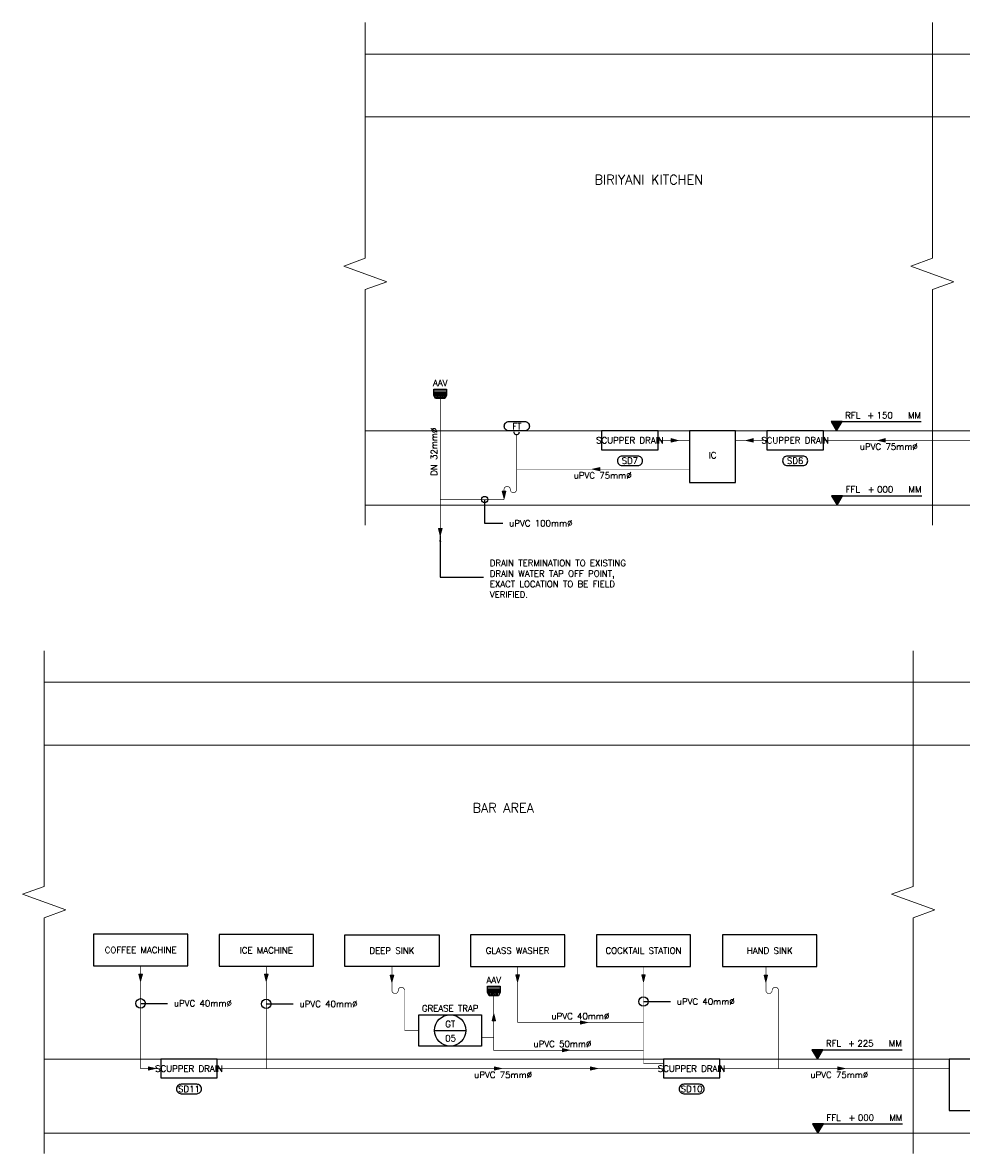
# Model space of a CAD drawing. Header units: millimetres. Extents: x -345 to 61579, y -14684 to 14471.
# Tile 25 of 27: x 37669 to 52612, y -13529 to 4471. Entities that reach past the tile are written whole.
import ezdxf
from ezdxf.enums import TextEntityAlignment as Align

# ---------------------------------------------------------------- set-up
doc = ezdxf.new("R2010")
doc.units = ezdxf.units.MM
doc.header["$MEASUREMENT"] = 0
doc.linetypes.add('CONTINOUS', pattern=[0])
doc.linetypes.add('DASHED', pattern=[0.75, 0.5, -0.25])
doc.layers.get('0').update_dxf_attribs({"lineweight": 5})
for name, color, linetype, lineweight, true_color in [('GREY SCALE', 9, 'Continuous', 5, 0x808080), ('LEADER', 1, 'Continuous', 20, 0xff0000), ('PLUMBING-DW-WW-V-PIPE', 110, 'Continuous', 0, 0x00ff7f), ('WW-PIPE', 7, 'Continuous', 0, 0x007f7f)]:
    doc.layers.add(name, color=color, linetype=linetype, lineweight=lineweight, true_color=true_color)
doc.layers.add('PLUMBING-ARCH-TAG', color=9, linetype='Continuous', true_color=0x808080)
for name, color, linetype in [('PLUMBING-DW-EQP-TAG', 7, 'Continuous'), ('PLUMBING-DW-PIPE-TEXT', 7, 'Continuous'), ('PLUMBING-DW-RISER-EQP', 7, 'Continuous'), ('Sani_ftg', 7, 'Continuous'), ('TAG', 7, 'Continuous')]:
    doc.layers.add(name, color=color, linetype=linetype)
doc.layers.add('WASTE WATER-TEXT', color=7, linetype='Continuous', lineweight=20)
doc.styles.add('Oswald Light', font='txt')
doc.styles.add('Romans', font='Romans.shx')
doc.styles.add('ROMANS-100', font='romans.shx')
doc.styles.get("Standard").update_dxf_attribs({"font": 'romans.shx'})
doc.dimstyles.new('CLOSSED FILLED-ROMANS-100', dxfattribs={"dimtxt": 100, "dimasz": 100, "dimexe": 50, "dimexo": 50, "dimgap": 50, "dimtad": 1, "dimdec": 0, "dimzin": 0, "dimdsep": 46, "dimtxsty": 'ROMANS-100', "dimcen": 0.09, "dimclrd": 256, "dimclre": 256, "dimclrt": 256, "dimadec": 0, "dimazin": 0, "dimtfac": 1, "dimtdec": 0, "dimtofl": 0, "dimtmove": 0, "dimatfit": 3, "dimfxl": 1, "dimtolj": 1, "dimtzin": 0, "dimarcsym": 0})
doc.dimstyles.new('MDS-50', dxfattribs={"dimtxt": 100, "dimasz": 100, "dimexe": 50, "dimexo": 50, "dimgap": 25, "dimtad": 1, "dimdec": 0, "dimtxsty": 'Oswald Light', "dimcen": 0, "dimdle": 1.5875, "dimazin": 0, "dimtfac": 1, "dimtdec": 0, "dimtix": 1, "dimtmove": 0, "dimatfit": 0, "dimfxl": 1, "dimfrac": 2, "dimtolj": 1, "dimarcsym": 0})

# ---------------------------------------------------------------- blocks, each defined once
blk = doc.blocks.new('arrow')
h = blk.add_hatch(color=256)
h.dxf.hatch_style = 1
h.paths.add_polyline_path([(150, 0), (0, 37.5), (0, -37.5)])
for p, q in [((0, 37.5), (150, 0)), ((0, -37.5), (0, 37.5)), ((0, -37.5), (150, 0))]:
    blk.add_line(p, q)
blk = doc.blocks.new('PLUMBING-RISER-EQP')
at = {"layer": 'PLUMBING-DW-RISER-EQP'}
blk.add_lwpolyline([(-750, 250), (750, 250), (750, -250), (-750, -250)], close=True, dxfattribs=at)
at = {"layer": 'PLUMBING-DW-RISER-EQP', "style": 'Romans'}
blk.add_attdef('PLUMBING-EQP-NAME', text='', height=100, dxfattribs=at).set_placement((0, 0), align=Align.MIDDLE_CENTER)
blk = doc.blocks.new('PLUMBING-EQP-TAG')
at = {"layer": 'PLUMBING-DW-EQP-TAG'}
blk.add_line((-250, 0), (250, 0), dxfattribs=at)
blk.add_circle((0, 0), 250, dxfattribs=at)
blk.add_attdef('EQP-NAME', text='', height=100, dxfattribs=at).set_placement((0, 100), align=Align.MIDDLE)
blk.add_attdef('EQP-NUM', text='', height=100, dxfattribs=at).set_placement((0, -125), align=Align.MIDDLE_CENTER)
blk = doc.blocks.new('FFL_RISE_LVL')
at = {"layer": 'PLUMBING-ARCH-TAG'}
h = blk.add_hatch(color=256, dxfattribs=at)
h.dxf.hatch_style = 1
h.paths.add_polyline_path([(-87, 150), (0, 0), (87, 150)])
blk.add_line((-87, 150), (1347, 150), dxfattribs=at)
blk.add_lwpolyline([(0, 0), (87, 150), (-87, 150)], close=True, dxfattribs=at)
at = {"layer": 'PLUMBING-ARCH-TAG', "char_height": 100, "attachment_point": 7}
for s, width, insert in [('RFL', 248.62, (137, 200)), ('{\\Fromans|c0;+}', 105.76, (487, 200)), ('{\\Fromans|c0;MM}', 210.52, (1137, 200))]:
    blk.add_mtext_dynamic_manual_height_columns(s, width=width, gutter_width=1, heights=[0], dxfattribs=dict(at, insert=insert))
at = {"layer": 'PLUMBING-ARCH-TAG', "style": 'Romans'}
blk.add_attdef('RISE_LEVEL', (637, 200), '', height=100, dxfattribs=at)
blk = doc.blocks.new('SSL_RISE_LVL')
at = {"layer": 'PLUMBING-ARCH-TAG'}
h = blk.add_hatch(color=256, dxfattribs=at)
h.dxf.hatch_style = 1
h.paths.add_polyline_path([(-87, 150), (0, 0), (87, 150)])
blk.add_line((-87, 150), (1347, 150), dxfattribs=at)
blk.add_lwpolyline([(0, 0), (87, 150), (-87, 150)], close=True, dxfattribs=at)
at = {"layer": 'PLUMBING-ARCH-TAG', "char_height": 100, "attachment_point": 7}
for s, width, insert in [('FFL', 248.62, (137, 200)), ('{\\Fromans|c0;+}', 105.76, (487, 200)), ('{\\Fromans|c0;MM}', 210.52, (1137, 200))]:
    blk.add_mtext_dynamic_manual_height_columns(s, width=width, gutter_width=1, heights=[0], dxfattribs=dict(at, insert=insert))
at = {"layer": 'PLUMBING-ARCH-TAG', "style": 'Romans'}
blk.add_attdef('RISE_LEVEL', (637, 200), '', height=100, dxfattribs=at)

msp = doc.modelspace()

# ---------------------------------------------------------------- linework, layer by layer
at = {"lineweight": -3, "elevation": 0}
for points in [[(49016, -2029), (48286, -2029), (48286, -2848), (49016, -2848)], [(53145, -12029), (52415, -12029), (52415, -12848), (53145, -12848)]]:
    msp.add_lwpolyline(points, close=True, dxfattribs=at)
at = {"elevation": 0}
msp.add_lwpolyline([(48286, -2848), (48286, -2638)], dxfattribs=at)
at = {"layer": 'GREY SCALE'}
for p, q in [((43124, 3971), (61172, 3971, 0)), ((43124, 2971), (61172, 2971, 0)), ((43124, -2029), (61172, -2029, 0)), ((43124, -3210), (61172, -3210, 0)), ((38013, -6029), (61172, -6029, 0)), ((38013, -7029), (61172, -7029, 0)), ((38013, -12029), (61172, -12029, 0)), ((38013, -13210), (61172, -13210, 0))]:
    msp.add_line(p, q, dxfattribs=at)
at = {"layer": 'GREY SCALE', "elevation": 0}
for points in [[(43124, -3529), (43124, 221), (43467, 346), (42780, 596), (43124, 721), (43124, 4471)], [(52150, -3529), (52150, 221), (52493, 346), (51807, 596), (52150, 721), (52150, 4471)], [(38013, -13529), (38013, -9779), (38356, -9654), (37669, -9404), (38013, -9279), (38013, -5529)], [(51844, -13529), (51844, -9779), (52187, -9654), (51501, -9404), (51844, -9279), (51844, -5529)]]:
    msp.add_lwpolyline(points, dxfattribs=at)
at = {"layer": 'PLUMBING-DW-EQP-TAG'}
msp.add_lwpolyline([(45411, -1879), (45661, -1879, -0.414214), (45736, -1954), (45736, -1954, -0.414214), (45661, -2029), (45411, -2029, -0.414214), (45336, -1954, -0.414214)], format="xyb", close=True, dxfattribs=at)
at = {"layer": 'PLUMBING-DW-EQP-TAG', "elevation": 0}
for points in [[(47461, -2429), (47211, -2429, 0.414214), (47136, -2504), (47136, -2504, 0.414214), (47211, -2579), (47461, -2579, 0.414214), (47536, -2504, 0.414214)], [(50091, -2429), (49841, -2429, 0.414214), (49766, -2504), (49766, -2504, 0.414214), (49841, -2579), (50091, -2579, 0.414214), (50166, -2504, 0.414214)], [(40442, -12429), (40192, -12429, 0.414214), (40117, -12504), (40117, -12504, 0.414214), (40192, -12579), (40442, -12579, 0.414214), (40517, -12504, 0.414214)], [(48443, -12429), (48193, -12429, 0.414214), (48118, -12504), (48118, -12504, 0.414214), (48193, -12579), (48443, -12579, 0.414214), (48518, -12504, 0.414214)]]:
    msp.add_lwpolyline(points, format="xyb", close=True, dxfattribs=at)
at = {"layer": 'PLUMBING-DW-RISER-EQP'}
for p, q in [((44217, -1390), (44417, -1390)), ((44217, -1415), (44417, -1415)), ((44217, -1440), (44417, -1440)), ((45069, -10894, 0), (45269, -10894, 0)), ((45069, -10919, 0), (45269, -10919, 0)), ((45069, -10944, 0), (45269, -10944, 0))]:
    msp.add_line(p, q, dxfattribs=at)
for points in [[(44217, -1365), (44417, -1365), (44417, -1465), (44217, -1465)], [(44217, -1465), (44417, -1465), (44392, -1515), (44242, -1515)]]:
    msp.add_lwpolyline(points, close=True, dxfattribs=at)
at = {"layer": 'PLUMBING-DW-RISER-EQP', "elevation": 0}
for points in [[(47786, -2029), (46886, -2029), (46886, -2329), (47786, -2329)], [(50416, -2029), (49516, -2029), (49516, -2329), (50416, -2329)], [(45069, -10869), (45269, -10869), (45269, -10969), (45069, -10969)], [(45069, -10969), (45269, -10969), (45244, -11019), (45094, -11019)], [(43975, -11322), (44975, -11322), (44975, -11822), (43975, -11822)], [(40767, -12029), (39867, -12029), (39867, -12329), (40767, -12329)], [(48768, -12029), (47868, -12029), (47868, -12329), (48768, -12329)]]:
    msp.add_lwpolyline(points, close=True, dxfattribs=at)
at = {"layer": 'PLUMBING-DW-RISER-EQP'}
for centre in [(44247, -1489), (44282, -1489), (44317, -1489), (44352, -1489), (44387, -1489), (45099, -10993, 0), (45134, -10993, 0), (45150, -10993, 0), (45185, -10993, 0), (45220, -10993, 0)]:
    msp.add_circle(centre, 10, dxfattribs=at)
at = {"layer": 'PLUMBING-DW-WW-V-PIPE', "const_width": 10}
msp.add_lwpolyline([(44317, -3121), (44317, -1515)], dxfattribs=at)
at = {"layer": 'PLUMBING-DW-WW-V-PIPE', "const_width": 10, "elevation": 0}
msp.add_lwpolyline([(45169, -11688), (45169, -11019)], dxfattribs=at)
at = {"layer": 'Sani_ftg', "linetype": 'Continuous', "lineweight": -3}
msp.add_arc((45532, -2042), 45.2, 179.8543, 0.1457, dxfattribs=at)
at = {"layer": 'WW-PIPE', "linetype": 'DASHED', "ltscale": 5, "const_width": 10}
for points in [[(45532, -2087), (45532, -2962, -1), (45432, -2962)], [(45432, -2962, 1), (45332, -2962), (45332, -3121)]]:
    msp.add_lwpolyline(points, format="xyb", dxfattribs=at)
at = {"layer": 'WW-PIPE', "linetype": 'DASHED', "ltscale": 5, "const_width": 10, "elevation": 0}
for points in [[(48286, -2179), (47786, -2179)], [(48286, -2179), (48135, -2179)], [(49516, -2179), (49016, -2179)], [(49516, -2179), (49016, -2179)], [(58190, -2179), (50416, -2179)], [(48286, -2638), (45532, -2638)], [(44317, -3121), (44317, -3583)], [(39548, -12029), (39548, -12179), (39867, -12179)], [(47868, -12098), (47552, -12098), (47552, -12029)], [(49700, -12029), (49700, -12179)], [(47868, -12179), (40767, -12179)], [(52415, -12179), (48768, -12179)]]:
    msp.add_lwpolyline(points, dxfattribs=at)
at = {"layer": 'WW-PIPE', "linetype": 'DASHED', "ltscale": 5, "const_width": 10}
msp.add_lwpolyline([(45332, -3121), (44317, -3121)], dxfattribs=at)
at = {"layer": 'WW-PIPE', "linetype": 'CONTINOUS', "ltscale": 5, "const_width": 10}
msp.add_lwpolyline([(39548, -10542), (39548, -12029)], dxfattribs=at)
at = {"layer": 'WW-PIPE', "linetype": 'CONTINOUS', "ltscale": 5, "const_width": 10, "elevation": 0}
for points in [[(41548, -10547), (41548, -12179)], [(45548, -10552), (45548, -11445), (47552, -11445)], [(47552, -10552), (47552, -12029)], [(43748, -11572), (43975, -11572)], [(44975, -11688), (45169, -11688)], [(45169, -11688), (45169, -11887), (47552, -11887)]]:
    msp.add_lwpolyline(points, dxfattribs=at)
for points in [[(43748, -11572), (43748, -10935, 1), (43648, -10935, -1), (43548, -10935), (43548, -10552)], [(49700, -12029), (49700, -10935, 1), (49600, -10935, -1), (49500, -10935), (49500, -10552)]]:
    msp.add_lwpolyline(points, format="xyb", dxfattribs=at)

# ---------------------------------------------------------------- block references
at = {"layer": 'GREY SCALE'}
for name, p, values in [('FFL_RISE_LVL', (50626, -2029), {'RISE_LEVEL': '150'}), ('SSL_RISE_LVL', (50634, -3210), {'RISE_LEVEL': '000'}), ('FFL_RISE_LVL', (50320, -12029), {'RISE_LEVEL': '225'}), ('SSL_RISE_LVL', (50328, -13210), {'RISE_LEVEL': '000'})]:
    msp.add_blockref(name, p, dxfattribs=at).add_auto_attribs(values)
at = {"layer": 'PLUMBING-DW-EQP-TAG'}
ref = msp.add_blockref('PLUMBING-EQP-TAG', (44475, -11572, 0), dxfattribs=at)
ref.add_attrib('EQP-NUM', '05', dxfattribs={"height": 100}).set_placement((44482, -11697, 0), align=Align.MIDDLE_CENTER)
ref.add_attrib('EQP-NAME', 'GT', dxfattribs={"height": 100}).set_placement((44475, -11472, 0), align=Align.MIDDLE)
at = {"layer": 'PLUMBING-DW-RISER-EQP'}
ref = msp.add_blockref('PLUMBING-RISER-EQP', (39548, -10292, 0), dxfattribs=dict(at, xscale=-1))
ref.add_attrib('PLUMBING-EQP-NAME', 'COFFEE MACHINE', dxfattribs={"height": 100, "style": 'Romans'}).set_placement((39548, -10292, 0), align=Align.MIDDLE_CENTER)
ref = msp.add_blockref('PLUMBING-RISER-EQP', (41548, -10297, 0), dxfattribs=dict(at, xscale=-1))
ref.add_attrib('PLUMBING-EQP-NAME', 'ICE MACHINE', dxfattribs={"height": 100, "style": 'Romans'}).set_placement((41548, -10297, 0), align=Align.MIDDLE_CENTER)
ref = msp.add_blockref('PLUMBING-RISER-EQP', (43548, -10302, 0), dxfattribs=at)
ref.add_attrib('PLUMBING-EQP-NAME', 'DEEP SINK', dxfattribs={"height": 100, "style": 'Romans'}).set_placement((43548, -10302, 0), align=Align.MIDDLE_CENTER)
ref = msp.add_blockref('PLUMBING-RISER-EQP', (45548, -10302, 0), dxfattribs=dict(at, xscale=-1))
ref.add_attrib('PLUMBING-EQP-NAME', 'GLASS WASHER', dxfattribs={"height": 100, "style": 'Romans'}).set_placement((45548, -10302, 0), align=Align.MIDDLE_CENTER)
ref = msp.add_blockref('PLUMBING-RISER-EQP', (47552, -10302), dxfattribs=dict(at, xscale=-1))
ref.add_attrib('PLUMBING-EQP-NAME', 'COCKTAIL STATION', dxfattribs={"height": 100, "style": 'Romans'}).set_placement((47552, -10302), align=Align.MIDDLE_CENTER)
ref = msp.add_blockref('PLUMBING-RISER-EQP', (49562, -10302, 0), dxfattribs=dict(at, xscale=-1))
ref.add_attrib('PLUMBING-EQP-NAME', 'HAND SINK', dxfattribs={"height": 100, "style": 'Romans'}).set_placement((49562, -10302, 0), align=Align.MIDDLE_CENTER)
at = {"layer": 'PLUMBING-DW-WW-V-PIPE', "xscale": 0.7500000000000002, "yscale": 0.7500000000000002, "zscale": 0.7500000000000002, "rotation": 90.00000000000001}
msp.add_blockref('arrow', (45169, -11419, 0), dxfattribs=at)
at = {"layer": 'WW-PIPE', "linetype": 'DASHED', "xscale": 0.7500000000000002, "yscale": 0.7500000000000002, "zscale": 0.7500000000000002}
msp.add_blockref('arrow', (47993, -2179), dxfattribs=at)
at = {"layer": 'WW-PIPE', "linetype": 'DASHED', "yscale": 0.7500000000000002, "zscale": 0.7500000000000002}
for p, xscale, rotation in [((49300, -2179), 0.7500000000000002, 180), ((51401, -2179), 0.7500000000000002, 180), ((46855, -2638), 0.7500000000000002, 180), ((45332, -2990), 0.7500000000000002, 270), ((44317, -3583, 0), 0.7500000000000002, 270), ((39548, -10676), 0.7500000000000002, 270), ((41548, -10676, 0), 0.7500000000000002, 270), ((43548, -10690, 0), 0.7500000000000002, 270), ((45548, -10686, 0), 0.7500000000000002, 270), ((47552, -10686), 0.7500000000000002, 270), ((49500, -10690, 0), 0.7500000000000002, 270), ((46548, -11445, 0), -0.7500000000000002, 180), ((46262, -11887, 0), -0.7500000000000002, 180), ((39673, -12179), -0.7500000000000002, 180), ((45180, -12178), -0.7500000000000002, 180.129886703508), ((46710, -12179, 0), -0.7500000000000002, 180), ((50646, -12179, 0), -0.7500000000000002, 180)]:
    msp.add_blockref('arrow', p, dxfattribs=dict(at, xscale=xscale, rotation=rotation))

# ---------------------------------------------------------------- texts
at = {"layer": 'PLUMBING-DW-EQP-TAG', "char_height": 100, "attachment_point": 5}
for s, insert in [('AAV', (44317, -1265)), ('FT', (45536, -1954)), ('SD7', (47336, -2504)), ('SD6', (49966, -2504)), ('AAV', (45169, -10769, 0)), ('SD11', (40317, -12504)), ('SD10', (48318, -12504, 0))]:
    msp.add_mtext_dynamic_manual_height_columns(s, width=305.76, gutter_width=3325, heights=[0], dxfattribs=dict(at, insert=insert))
at = {"layer": 'PLUMBING-DW-PIPE-TEXT'}
for s, width, insert, char_height, attachment_point in [('BIRIYANI KITCHEN', 2521.1, (47637, 1971), 150, 5), ('uPVC 75mm%%C', 1488.01, (51457, -2279), 100, 5), ('uPVC 75mm%%C', 1488.01, (46903, -2738), 100, 5), ('BAR AREA', 1488.01, (45319, -8029), 150, 5), ('uPVC 40mm%%C', 1488.01, (40078, -11141), 100, 4), ('uPVC 40mm%%C', 1488.01, (42078, -11150, 0), 100, 4), ('uPVC 40mm%%C', 1488.01, (48083, -11112), 100, 4), ('uPVC 40mm%%C', 1488.01, (46548, -11345, 0), 100, 5), ('uPVC 50mm%%C', 1488.01, (46262, -11787, 0), 100, 5), ('uPVC 75mm%%C', 1488.01, (45318, -12279), 100, 5), ('uPVC 75mm%%C', 1488.01, (50669, -12279, 0), 100, 5)]:
    msp.add_mtext_dynamic_manual_height_columns(s, width=width, gutter_width=3325, heights=[0], dxfattribs=dict(at, insert=insert, char_height=char_height, attachment_point=attachment_point))
at = {"layer": 'PLUMBING-DW-RISER-EQP', "char_height": 100, "attachment_point": 5, "style": 'Romans'}
for s, insert in [('\\pxqc;SCUPPER DRAIN', (47336, -2179)), ('\\pxqc;SCUPPER DRAIN', (49966, -2179)), ('\\pxqc;GREASE TRAP', (44475, -11222, 0)), ('\\pxqc;SCUPPER DRAIN', (40317, -12179)), ('\\pxqc;SCUPPER DRAIN', (48318, -12179, 0))]:
    msp.add_mtext_dynamic_manual_height_columns(s, width=1091.04, gutter_width=250, heights=[0], dxfattribs=dict(at, insert=insert))
at = {"layer": 'WASTE WATER-TEXT', "char_height": 100}
for s, insert, attachment_point, rotation in [('DN 32mm%%C', (44217, -2744), 4, 89.9394), ('IC', (48651, -2366), 2, 0.4928), ('uPVC 100mm%%C', (45415, -3499), 4, 0.0606)]:
    msp.add_mtext_dynamic_manual_height_columns(s, width=1486.71, gutter_width=0, heights=[0], dxfattribs=dict(at, insert=insert, attachment_point=attachment_point, rotation=rotation))
at = {"layer": 'WASTE WATER-TEXT', "color": 1, "true_color": 0xff0000, "insert": (45105, -4383, 0), "char_height": 100, "attachment_point": 4}
msp.add_mtext_dynamic_manual_height_columns('{\\Fromans|c0;DRAIN TERMINATION TO EXISTING\\PDRAIN WATER TAP OFF POINT,\\PEXACT LOCATION TO BE FIELD VERIFIED.}', width=2467.67, gutter_width=0, heights=[0], dxfattribs=at)

# ---------------------------------------------------------------- leaders
at = {"layer": 'LEADER'}
msp.add_leader([(44317, -3694, 0), (44317, -4358, 0), (45005, -4358, 0)], dimstyle='MDS-50', override={"dimtad": 0}, dxfattribs=at)
at = {"layer": 'TAG'}
for points, override in [([(45023, -3121), (45023, -3499), (45315, -3499)], {"dimtad": 0, "dimldrblk": 'DotBlank'}), ([(39548, -11141), (39978, -11141)], {"dimasz": 150, "dimtad": 0, "dimldrblk": 'DotBlank'}), ([(41548, -11150, 0), (41978, -11150, 0)], {"dimasz": 150, "dimtad": 0, "dimldrblk": 'DotBlank'}), ([(47552, -11112), (47983, -11112)], {"dimasz": 150, "dimtad": 0, "dimldrblk": 'DotBlank'})]:
    msp.add_leader(points, dimstyle='CLOSSED FILLED-ROMANS-100', override=override, dxfattribs=at)

doc.saveas('drawing.dxf')
